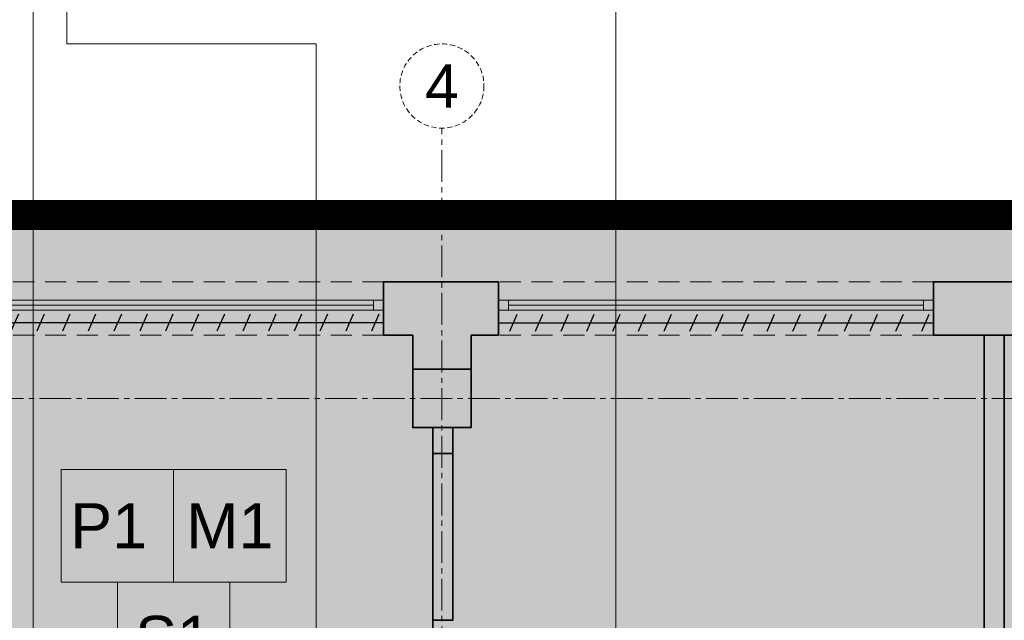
# Model space of a CAD drawing. Header units: millimetres. Extents: x -9409 to -3369, y -15007 to -6597.
# Tile 40 of 132: x -8466 to -7875, y -11743 to -11383. Entities that reach past the tile are written whole.
import ezdxf
from ezdxf.enums import TextEntityAlignment as Align

# ---------------------------------------------------------------- set-up
doc = ezdxf.new("R2010")
doc.units = ezdxf.units.MM
for name, pattern in [('ACAD_ISO02W100', [15, 12, -3]), ('CACHE2', [4.7625, 3.175, -1.5875]), ('CENTER2', [28.575, 19.05, -3.175, 3.175, -3.175]), ('CONTINU', [0]), ('DASHED', [19.05, 12.7, -6.35]), ('DASHED2', [0.375, 0.25, -0.125])]:
    doc.linetypes.add(name, pattern=pattern)
for name, color, linetype, lineweight in [('_opis', 8, 'Continuous', 5), ('A-AREA-____-IDEN', 81, 'Continuous', 5), ('SQ_HATCH', 140, 'Continuous', 13), ('SQ_ISTN.Ściany', 140, 'Continuous', 35), ('SQ_Osie', 220, 'CENTER2', 9), ('SQ_PROJ.Ściany', 7, 'Continuous', 35), ('SQ_ZAKRES_OPRACOWANIA', 7, 'ACAD_ISO02W100', 20)]:
    doc.layers.add(name, color=color, linetype=linetype, lineweight=lineweight)
for name, color, linetype, lineweight, true_color in [('_rolety', 7, 'Continuous', 25, 0x21dec2), ('SQ_STOLARKA ISTNIEJĄCA', 7, 'Continuous', 9, 0x575757), ('SQ_Widok', 7, 'DASHED', 15, 0x474747)]:
    doc.layers.add(name, color=color, linetype=linetype, lineweight=lineweight, true_color=true_color)
doc.styles.add('Q_Arial', font='arial.ttf')
doc.styles.get("Standard").update_dxf_attribs({"font": 'arial.ttf'})

# ---------------------------------------------------------------- blocks, each defined once
blk = doc.blocks.new('posadzka')
at = {"layer": '_opis'}
blk.add_lwpolyline([(54442.94, 11846.05), (54442.94, 11891.05), (54397.94, 11891.05), (54397.94, 11846.05)], close=True, dxfattribs=at)
at = {"layer": '_opis', "color": 2, "style": 'Q_Arial'}
blk.add_attdef('posadzka', text='', height=18, dxfattribs=at).set_placement((54420.44, 11868.55), align=Align.MIDDLE)
blk = doc.blocks.new('sufit')
at = {"layer": '_opis'}
blk.add_lwpolyline([(54487.94, 11846.05), (54487.94, 11891.05), (54442.94, 11891.05), (54442.94, 11846.05)], close=True, dxfattribs=at)
at = {"layer": '_opis', "color": 2, "style": 'Q_Arial'}
blk.add_attdef('sufit', text='', height=18, dxfattribs=at).set_placement((54465.44, 11868.55), align=Align.MIDDLE)
blk = doc.blocks.new('osie bud A')
at = {"layer": 'SQ_ISTN.Ściany', "lineweight": 5}
h = blk.add_hatch(dxfattribs=at)
h.set_pattern_fill('JIS_STN_1E', color=256, scale=10)
h.set_pattern_definition([(45, (46210.293, 23121.439), (-7.071068, 7.071068), []), (45, (46217.343, 23121.439), (-7.071068, 7.071068), [10, -5])])
h.paths.add_polyline_path([(25436.8, 18313.95), (25471.8, 18313.95), (25471.8, 18278.95), (25436.8, 18278.95)])
h.paths.add_polyline_path([(25436.8, 18613.95), (25471.8, 18613.95), (25471.8, 18578.95), (25436.8, 18578.95)])
h.paths.add_polyline_path([(25436.8, 19153.95), (25471.8, 19153.95), (25471.8, 19118.95), (25436.8, 19118.95)])
h.paths.add_polyline_path([(24776.8, 19153.95), (24811.8, 19153.95), (24811.8, 19118.95), (24776.8, 19118.95)])
h.paths.add_polyline_path([(24116.8, 19153.95), (24151.8, 19153.95), (24151.8, 19118.95), (24116.8, 19118.95)])
h.paths.add_polyline_path([(23456.8, 19153.95), (23491.8, 19153.95), (23491.8, 19118.95), (23456.8, 19118.95)])
h.paths.add_polyline_path([(23456.8, 18613.95), (23491.8, 18613.95), (23491.8, 18578.95), (23456.8, 18578.95)])
h.paths.add_polyline_path([(23456.8, 18313.95), (23491.8, 18313.95), (23491.8, 18278.95), (23456.8, 18278.95)])
h.paths.add_polyline_path([(23456.8, 17776.95), (23491.8, 17776.95), (23491.8, 17741.95), (23456.8, 17741.95)])
h.paths.add_polyline_path([(24116.8, 17776.95), (24151.8, 17776.95), (24151.8, 17741.95), (24116.8, 17741.95)])
h.paths.add_polyline_path([(24776.8, 17776.95), (24811.8, 17776.95), (24811.8, 17741.95), (24776.8, 17741.95)])
h.paths.add_polyline_path([(25436.8, 17776.95), (25471.8, 17776.95), (25471.8, 17741.95), (25436.8, 17741.95)])
h.paths.add_polyline_path([(24776.8, 18313.95), (24811.8, 18313.95), (24811.8, 18278.95), (24776.8, 18278.95)])
h.paths.add_polyline_path([(24776.8, 18613.95), (24811.8, 18613.95), (24811.8, 18578.95), (24776.8, 18578.95)])
h.paths.add_polyline_path([(24116.8, 18613.95), (24151.8, 18613.95), (24151.8, 18578.95), (24116.8, 18578.95)])
h.paths.add_polyline_path([(23156.8, 18313.95), (23191.8, 18313.95), (23191.8, 18278.95), (23156.8, 18278.95)])
h.paths.add_polyline_path([(24116.8, 18313.95), (24151.8, 18313.95), (24151.8, 18278.95), (24116.8, 18278.95)])
at = {"layer": 'SQ_ISTN.Ściany'}
blk.add_lwpolyline([(24776.8, 17776.95), (24811.8, 17776.95), (24811.8, 17741.95), (24776.8, 17741.95)], close=True, dxfattribs=at)
at = {"layer": 'SQ_Osie'}
for p, q in [((24794.3, 19372.6), (24794.3, 17597.31)), ((22587.87, 17759.45), (25598.18, 17759.45))]:
    blk.add_line(p, q, dxfattribs=at)
at = {"layer": 'SQ_Osie', "linetype": 'ByBlock'}
blk.add_circle((24794.3, 17572.07), 25.25, dxfattribs=at)
at = {"layer": 'SQ_Osie'}
blk.add_text('4', height=26, rotation=180, dxfattribs=at).set_placement((24794.3, 17572.07), align=Align.MIDDLE_CENTER)
blk = doc.blocks.new('stan projektowany')
at = {"layer": 'SQ_HATCH'}
h = blk.add_hatch(dxfattribs=at)
h.set_pattern_fill('ANGLE')
h.set_pattern_definition([(0, (-10464.962, 6233.929), (0, 6.985), [5.08, -1.905]), (90, (-10464.962, 6233.929), (-6.985, 4e-16), [5.08, -1.905])])
h.paths.add_polyline_path([(-15233.14, 8198.65), (-15198.14, 8198.65), (-15176.65, 8198.65), (-15176.65, 8216.15), (-15144.65, 8216.15), (-15144.65, 8147.15), (-15144.65, 7886.15), (-15144.65, 7837.15), (-15144.65, 7734.77), (-15104.65, 7734.77), (-15104.65, 10535.59), (-15737.65, 10535.59), (-15737.65, 10615.59), (-15789.65, 10615.59), (-16075.65, 10615.59), (-16075.65, 9587.27), (-16120.11, 9587.27), (-16120.11, 9436.61), (-16071.65, 9436.61), (-16071.65, 9307.59), (-16259.65, 9307.59), (-16259.65, 8898.65), (-16704.65, 8898.65), (-16704.65, 7768.15), (-16704.65, 7751.82), (-16685.57, 7751.82), (-16685.57, 7130.61), (-16718.15, 7131.63), (-16718.15, 7178.15), (-16999.65, 7178.15), (-16999.65, 7808.15), (-19394.65, 7808.15), (-19394.65, 6211.23), (-19462.48, 6211.23), (-19462.48, 5925.46), (-18509.26, 5925.46), (-18509.26, 6211.23), (-17103.03, 6223.02), (-17103.03, 5881.49), (-15104.65, 5873.27), (-15104.65, 7734.77), (-15144.65, 7734.77), (-15144.65, 7707.15), (-15176.65, 7707.15), (-15176.65, 7706.65), (-15176.65, 7706.65), (-15259.89, 7706.65), (-15259.87, 7706.75), (-15259.87, 7707.15), (-15292.71, 7707.15), (-15292.71, 7696.65), (-15292.7, 7696.65), (-15292.71, 7706.65), (-15297.71, 7706.65), (-15297.7, 7699.45, 0.414214), (-15297.4, 7699.15), (-15296.5, 7699.15, -0.414214), (-15296.2, 7698.85), (-15296.2, 7696.95, 0.527766), (-15295.86, 7696.59, -0.450501), (-15295.27, 7696.07, -0.414104), (-15295.79, 7695.54), (-15295.07, 7695.5), (-15295.79, 7695.54, -0.414323), (-15296.32, 7696.07, -0.409171), (-15295.87, 7696.65, -0.450389), (-15296.2, 7696.95), (-15296.2, 7698.85, 0.414214), (-15296.5, 7699.15), (-15297.4, 7699.15, -0.414214), (-15297.7, 7699.45), (-15297.71, 7706.65), (-15292.71, 7706.65), (-15292.71, 7707.15), (-15259.87, 7707.15), (-15259.87, 7734.77), (-15473.3, 7734.77), (-15473.3, 7771.14, -0.414214), (-15477.3, 7775.14, -1), (-15469.3, 7775.14, -0.414214), (-15473.3, 7771.14), (-15473.3, 7749.3), (-15457.7, 7749.3), (-15457.7, 7760.15), (-15457.96, 7760.19), (-15457.96, 7773.87), (-15457.96, 7787.54), (-15457.7, 7799.3), (-15457.7, 7787.58), (-15431.62, 7791.36, -0.038172), (-15427.99, 7791.64, -0.032853), (-15424.84, 7791.44, -0.057631), (-15419.72, 7790.17, -0.057695), (-15415.53, 7788.02, -0.068919), (-15411.87, 7784.77, -0.070278), (-15409.44, 7780.92, -0.066142), (-15408.18, 7776.69, -0.045653), (-15407.94, 7773.2, -0.032968), (-15408.15, 7770.68, -0.068737), (-15409.44, 7766.28, -0.070278), (-15411.87, 7762.43, -0.068919), (-15415.53, 7759.18, -0.057695), (-15419.72, 7757.03, -0.057631), (-15424.84, 7755.76, -0.032853), (-15427.99, 7755.56, -0.033182), (-15431.15, 7755.77), (-15457.7, 7760.15), (-15457.7, 7749.3), (-15473.3, 7749.3), (-15473.3, 7734.77), (-15259.87, 7734.77), (-15259.87, 7837.15), (-15259.9, 7837.15), (-15259.87, 7837.13), (-15176.65, 7837.15), (-15176.65, 7734.77), (-15144.65, 7734.77), (-15144.65, 7837.15), (-15144.65, 7886.15), (-15176.65, 7886.15), (-15176.65, 8147.15), (-15176.65, 8163.65), (-15198.14, 8163.65), (-15233.14, 8163.65)])
at = {"layer": 'SQ_HATCH', "linetype": 'ByBlock', "true_color": 0x939598}
blk.add_hatch(color=252, dxfattribs=at).paths.add_polyline_path([(-18682.31, 7665.1), (-18670.65, 7665.1), (-18670.65, 7565.11), (-18682.31, 7565.11)])
at = {"layer": 'SQ_ISTN.Ściany'}
for p, q in [((-18643.11, 7768.15), (-18712.11, 7768.15)), ((-18712.11, 7736.15), (-18712.11, 7768.15)), ((-18643.11, 7736.15), (-18643.11, 7768.15)), ((-18313.11, 7768.15), (-18382.11, 7768.15)), ((-18382.11, 7736.15), (-18382.11, 7768.15)), ((-18694.65, 7736.15), (-18712.11, 7736.15)), ((-18694.65, 7715.65), (-18694.65, 7736.15)), ((-18643.11, 7736.15), (-18659.65, 7736.15)), ((-18659.65, 7715.65), (-18659.65, 7736.15)), ((-18313.11, 7736.15), (-18382.11, 7736.15)), ((-18351.66, 7138.15), (-18351.66, 7736.15)), ((-18339.66, 7138.15), (-18339.66, 7736.15)), ((-18682.65, 7665.1), (-18682.65, 7680.65)), ((-18670.65, 7665.11), (-18670.65, 7680.65)), ((-18682.65, 7181.1), (-18682.65, 7565.26))]:
    blk.add_line(p, q, dxfattribs=at)
at = {"layer": 'SQ_PROJ.Ściany'}
blk.add_lwpolyline([(-18682.65, 7665.1), (-18670.65, 7665.1), (-18670.65, 7565.11), (-18682.65, 7565.11)], close=True, dxfattribs=at)
at = {"layer": 'SQ_STOLARKA ISTNIEJĄCA', "lineweight": 13}
for p, q in [((-18967.11, 7757.15), (-18718.11, 7757.15)), ((-18967.11, 7754.15), (-18718.11, 7754.15)), ((-18637.11, 7757.15), (-18388.11, 7757.15)), ((-18637.11, 7754.15), (-18388.11, 7754.15)), ((-18967.11, 7751.15), (-18718.11, 7751.15)), ((-18637.11, 7751.15), (-18388.11, 7751.15))]:
    blk.add_line(p, q, dxfattribs=at)
for points in [[(-18712.11, 7757.15), (-18712.11, 7751.15), (-18718.11, 7751.15), (-18718.11, 7757.15)], [(-18637.11, 7757.15), (-18637.11, 7751.15), (-18643.11, 7751.15), (-18643.11, 7757.15)], [(-18382.11, 7757.15), (-18382.11, 7751.15), (-18388.11, 7751.15), (-18388.11, 7757.15)]]:
    blk.add_lwpolyline(points, close=True, dxfattribs=at)
at = {"layer": 'SQ_Widok'}
for points in [[(-18712.11, 7768.15), (-18973.11, 7768.15)], [(-18382.11, 7768.15), (-18643.11, 7768.15)], [(-18712.11, 7736.15), (-18973.11, 7736.15)], [(-18382.11, 7736.15), (-18643.11, 7736.15)]]:
    blk.add_lwpolyline(points, dxfattribs=at)
at = {"layer": 'SQ_ZAKRES_OPRACOWANIA', "color": 251, "linetype": 'DASHED2', "ltscale": 100, "true_color": 0x636466, "const_width": 18}
blk.add_lwpolyline([(-15104.65, 10541.71), (-15104.65, 7946.16), (-14458.39, 7942.46), (-14458.39, 5881.49), (-17103.03, 5881.49), (-17103.03, 6223.02), (-18509.26, 6211.23), (-18509.26, 5925.46), (-19462.48, 5925.46), (-19462.48, 6211.23), (-19394.65, 6211.23), (-19394.65, 7808.15), (-16999.65, 7808.15), (-16999.65, 7178.15), (-16704.65, 7178.15), (-16704.65, 7768.15), (-16704.65, 8898.65), (-16259.65, 8898.65), (-16259.65, 9307.59), (-16071.65, 9307.59), (-16071.65, 9436.61)], dxfattribs=at)
at = {"layer": 'SQ_Osie', "linetype": 'CACHE2', "ltscale": 5, "rotation": 180}
blk.add_blockref('osie bud A', (6117.15, 25457.6), dxfattribs=at)
blk = doc.blocks.new('*U212')
at = {"layer": '_rolety', "linetype": 'CONTINU', "lineweight": 25, "ltscale": 0.8}
blk.add_lwpolyline([(2.88, -5.15), (7.32, 5.15)], dxfattribs=at)
blk = doc.blocks.new('*U213')
at = {"layer": '_rolety', "color": 0, "linetype": 'ByBlock', "lineweight": -2, "transparency": 16777216, "rotation": 270}
for p in [(-6866.07, -11540.43), (-6866.07, -11555.88), (-6866.07, -11571.33), (-6866.07, -11586.79), (-6866.07, -11602.24), (-6866.07, -11617.69), (-6866.07, -11633.15), (-6866.07, -11648.6), (-6866.07, -11664.05), (-6866.07, -11679.5), (-6866.07, -11694.96), (-6866.07, -11710.41), (-6866.07, -11725.86), (-6866.07, -11741.32), (-6866.07, -11756.77), (-6866.07, -11772.22), (-6866.07, -11787.67)]:
    blk.add_blockref('*U212', p, dxfattribs=at)
blk = doc.blocks.new('*U214')
at = {"layer": '_rolety', "linetype": 'CONTINU', "lineweight": 25, "ltscale": 0.8}
blk.add_lwpolyline([(2.88, -5.15), (7.32, 5.15)], dxfattribs=at)
blk = doc.blocks.new('*U215')
at = {"layer": '_rolety', "color": 0, "linetype": 'ByBlock', "lineweight": -2, "transparency": 16777216, "rotation": 270}
for p in [(-6866.07, -11540.43), (-6866.07, -11555.88), (-6866.07, -11571.33), (-6866.07, -11586.79), (-6866.07, -11602.24), (-6866.07, -11617.69), (-6866.07, -11633.15), (-6866.07, -11648.6), (-6866.07, -11664.05), (-6866.07, -11679.5), (-6866.07, -11694.96), (-6866.07, -11710.41), (-6866.07, -11725.86), (-6866.07, -11741.32), (-6866.07, -11756.77), (-6866.07, -11772.22), (-6866.07, -11787.67)]:
    blk.add_blockref('*U214', p, dxfattribs=at)

msp = doc.modelspace()

# ---------------------------------------------------------------- hatches: boundary and pattern name
at = {"layer": 'SQ_HATCH'}
h = msp.add_hatch(dxfattribs=at)
h.set_pattern_fill('ANGLE')
h.set_pattern_definition([(0, (0, -13074.651), (0, 6.985), [5.08, -1.905]), (90, (0, -13074.651), (-6.985, 4e-16), [5.08, -1.905])])
h.paths.add_polyline_path([(-4768.17, -11109.93), (-4733.17, -11109.93), (-4711.69, -11109.93), (-4711.69, -11092.43), (-4679.69, -11092.43), (-4679.69, -11161.43), (-4679.69, -11422.43), (-4679.69, -11471.43), (-4679.69, -11573.81), (-4639.69, -11573.81), (-4639.69, -8772.99), (-5272.69, -8772.99), (-5272.69, -8692.99), (-5324.69, -8692.99), (-5610.69, -8692.99), (-5610.69, -9721.31), (-5655.15, -9721.31), (-5655.15, -9871.97), (-5606.69, -9871.97), (-5606.69, -10000.99), (-5794.69, -10000.99), (-5794.69, -10409.93), (-6239.69, -10409.93), (-6239.69, -11540.43), (-6239.69, -11556.76), (-6220.6, -11556.76), (-6220.6, -12177.97), (-6253.19, -12176.95), (-6253.19, -12130.43), (-6534.69, -12130.43), (-6534.69, -11500.43), (-8929.69, -11500.43), (-8929.69, -13097.35), (-8997.52, -13097.35), (-8997.52, -13383.12), (-8044.3, -13383.12), (-8044.3, -13097.35), (-6638.07, -13085.56), (-6638.07, -13427.09), (-4639.69, -13435.31), (-4639.69, -11573.81), (-4679.69, -11573.81), (-4679.69, -11601.43), (-4711.69, -11601.43), (-4711.69, -11601.93), (-4711.69, -11601.93), (-4794.93, -11601.93), (-4794.91, -11601.83), (-4794.91, -11601.43), (-4827.74, -11601.43), (-4827.74, -11611.93), (-4827.74, -11611.93), (-4827.74, -11601.93), (-4832.74, -11601.93), (-4832.74, -11609.13, 0.414214), (-4832.44, -11609.43), (-4831.54, -11609.43, -0.414214), (-4831.24, -11609.73), (-4831.24, -11611.63, 0.527766), (-4830.9, -11611.99, -0.450501), (-4830.3, -11612.51, -0.414104), (-4830.83, -11613.04), (-4830.11, -11613.08), (-4830.83, -11613.04, -0.414323), (-4831.36, -11612.51, -0.409171), (-4830.9, -11611.93, -0.450389), (-4831.24, -11611.63), (-4831.24, -11609.73, 0.414214), (-4831.54, -11609.43), (-4832.44, -11609.43, -0.414214), (-4832.74, -11609.13), (-4832.74, -11601.93), (-4827.74, -11601.93), (-4827.74, -11601.43), (-4794.91, -11601.43), (-4794.91, -11573.81), (-5008.34, -11573.81), (-5008.34, -11537.44, -0.414214), (-5012.34, -11533.44, -1), (-5004.34, -11533.44, -0.414214), (-5008.34, -11537.44), (-5008.34, -11559.28), (-4992.74, -11559.28), (-4992.74, -11548.43), (-4992.99, -11548.39), (-4992.99, -11534.71), (-4992.99, -11521.04), (-4992.74, -11509.28), (-4992.74, -11521), (-4966.66, -11517.22, -0.038172), (-4963.03, -11516.94, -0.032853), (-4959.88, -11517.14, -0.057631), (-4954.76, -11518.41, -0.057695), (-4950.57, -11520.56, -0.068919), (-4946.91, -11523.81, -0.070278), (-4944.47, -11527.66, -0.066142), (-4943.21, -11531.89, -0.045653), (-4942.98, -11535.38, -0.032968), (-4943.19, -11537.9, -0.068737), (-4944.47, -11542.3, -0.070278), (-4946.91, -11546.15, -0.068919), (-4950.57, -11549.4, -0.057695), (-4954.76, -11551.55, -0.057631), (-4959.88, -11552.82, -0.032853), (-4963.03, -11553.02, -0.033182), (-4966.19, -11552.81), (-4992.74, -11548.43), (-4992.74, -11559.28), (-5008.34, -11559.28), (-5008.34, -11573.81), (-4794.91, -11573.81), (-4794.91, -11471.43), (-4794.93, -11471.43), (-4794.91, -11471.45), (-4711.69, -11471.43), (-4711.69, -11573.81), (-4679.69, -11573.81), (-4679.69, -11471.43), (-4679.69, -11422.43), (-4711.69, -11422.43), (-4711.69, -11161.43), (-4711.69, -11144.93), (-4733.17, -11144.93), (-4768.17, -11144.93)])

# ---------------------------------------------------------------- linework, layer by layer
at = {"layer": '_rolety', "linetype": 'CONTINU', "lineweight": 25, "ltscale": 0.8}
for points in [[(-8508.15, -11564.96), (-8247.15, -11564.96)], [(-8178.15, -11565.16), (-7917.15, -11565.16)]]:
    msp.add_lwpolyline(points, dxfattribs=at)
at = {"layer": 'A-AREA-____-IDEN'}
for p, q in [((-8457.5, -11827.53), (-8457.5, -10921.45)), ((-8107.74, -11827.53), (-8107.74, -10921.45)), ((-8437.24, -11397.8), (-8437.24, -11124.27)), ((-8437.24, -11397.8), (-8287.61, -11397.8)), ((-8287.61, -11397.8), (-8287.61, -12018.98))]:
    msp.add_line(p, q, dxfattribs=at)

# ---------------------------------------------------------------- block references
at = {"layer": '_opis', "xscale": 1.5, "yscale": 1.5, "zscale": 1.5}
for name, p, values in [('posadzka', (-90037.6, -29489.61), {'posadzka': 'P1 '}), ('sufit', (-90037.6, -29489.61), {'sufit': 'M1'}), ('sufit', (-90071.35, -29557.11), {'sufit': 'S1'})]:
    msp.add_blockref(name, p, dxfattribs=at).add_auto_attribs(values)
at = {"layer": '_rolety', "lineweight": 30, "rotation": 270}
for name, p in [('*U215', (3293.28, -18431.03)), ('*U213', (3623.28, -18431.23))]:
    msp.add_blockref(name, p, dxfattribs=at)
at = {"layer": 'SQ_ISTN.Ściany'}
msp.add_blockref('stan projektowany', (10464.96, -19308.58), dxfattribs=at)

doc.saveas('drawing.dxf')
